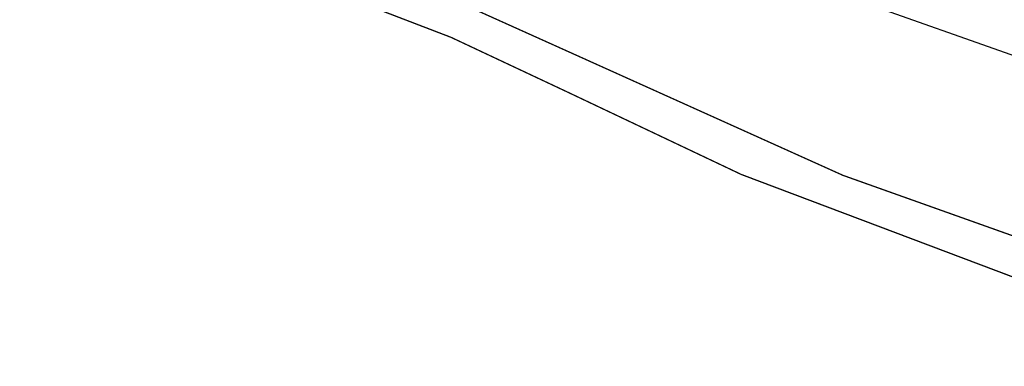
# Model space of a CAD drawing. Extents: x 133569 to 133979, y 448718 to 449006.
# Tile 4 of 9: x 133761 to 133837, y 448820 to 448847. Entities that reach past the tile are written whole.
import ezdxf

# ---------------------------------------------------------------- set-up
doc = ezdxf.new("R2010")
doc.units = 0
doc.header["$MEASUREMENT"] = 0
doc.linetypes.add('VW-1-3_STREEP-N', pattern=[4, 1, -3])
doc.layers.add('1-kabel nieuw', color=2, linetype='Continuous')
doc.layers.add('N-WE-VW-MARKERING_LANGS_STREEP_13_010-G', color=7, linetype='VW-1-3_STREEP-N', lineweight=0)

msp = doc.modelspace()

# ---------------------------------------------------------------- linework, layer by layer
at = {"layer": '1-kabel nieuw'}
msp.add_lwpolyline([(133789.95, 448857.55), (133791.519, 448858.419), (133792.628, 448858.836), (133793.507, 448859.315), (133796.082, 448858.645), (133798.008, 448857.937), (133803.513, 448856.55), (133817.208, 448851.617), (133825.237, 448848.77), (133839, 448843.893), (133848.598, 448840.485)], dxfattribs=at)
at = {"layer": 'N-WE-VW-MARKERING_LANGS_STREEP_13_010-G', "const_width": 0.1, "flags": 128}
for points in [[(133858.291, 448823.021), (133824.681, 448834.988), (133802.332, 448845.055), (133794.817, 448848.435), (133788.044, 448851.222), (133760.315, 448861.182), (133697.604, 448883.61), (133652.567, 448899.609), (133607.795, 448915.545), (133580.434, 448925.241), (133579.351, 448925.783)], [(133857.306, 448820.236), (133842.726, 448825.271), (133816.795, 448835.058), (133803.377, 448841.42), (133794.297, 448845.686), (133783.16, 448849.953), (133775.735, 448852.506), (133746.578, 448863.118), (133713.766, 448874.989), (133670.459, 448890.405), (133626.915, 448905.88), (133603.638, 448914.145), (133588.103, 448919.587), (133578.356, 448922.796)]]:
    msp.add_lwpolyline(points, dxfattribs=at)

doc.saveas('drawing.dxf')
